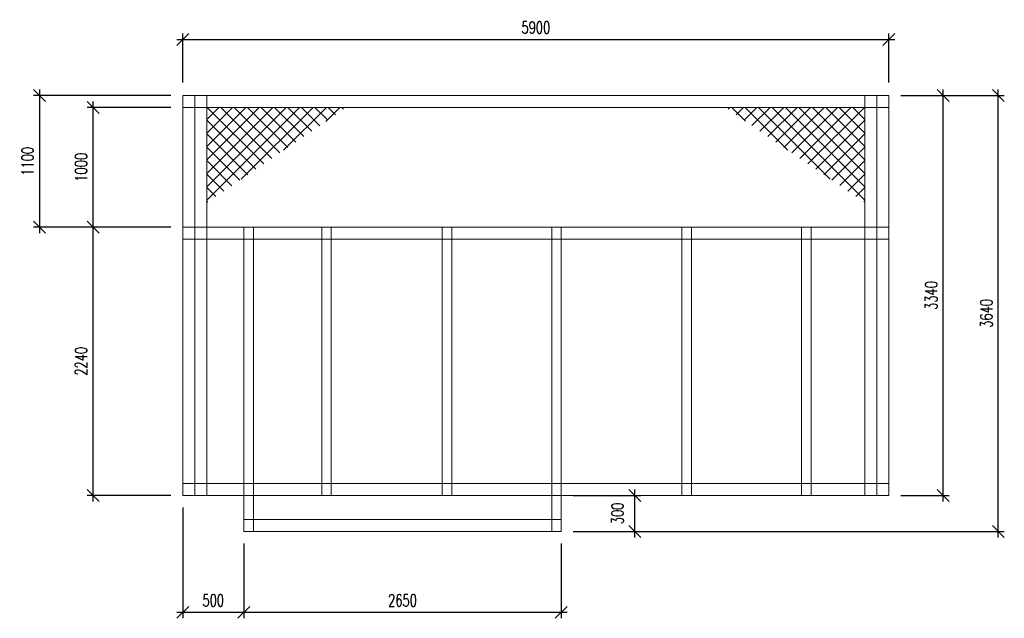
# Model space of a CAD drawing. Header units: millimetres. Extents: x 87184 to 252143, y -43579 to -2495.
# Tile 1 of 10: x 87184 to 95404, y -27050 to -22052. Entities that reach past the tile are written whole.
import ezdxf

# ---------------------------------------------------------------- set-up
doc = ezdxf.new("R2010")
doc.units = ezdxf.units.MM
doc.header["$LTSCALE"] = 200
doc.layers.get('Defpoints').update_dxf_attribs({"color": 140})
doc.layers.add('VZT-KOTY', color=2, linetype='Continuous', lineweight=25)
doc.layers.add('VZT-PŘÍVOD-TENKÉ', color=4, linetype='Continuous')
doc.styles.add('AR-KOTY', font='simplex', dxfattribs={"width": 0.7})
doc.dimstyles.new('VZT50', dxfattribs={"dimscale": 50, "dimtxt": 2, "dimasz": 2, "dimexe": 1, "dimexo": 2, "dimgap": 1, "dimtad": 1, "dimtoh": 1, "dimdec": 0, "dimzin": 0, "dimdsep": 46, "dimtxsty": 'AR-KOTY', "dimblk1": 'OBLIQUE', "dimblk2": 'OBLIQUE', "dimsah": 1, "dimcen": 1, "dimdle": 1, "dimclrt": 256, "dimadec": 0, "dimazin": 0, "dimtfac": 1, "dimtdec": 0, "dimtmove": 2, "dimatfit": 3, "dimldrblk": 'OBLIQUE', "dimfxl": 0, "dimtolj": 1, "dimtzin": 0, "dimarcsym": 0})
pattern_1 = [(45, (7190.76, -25975.98), (-56.1266, 56.1266), []), (135, (7190.76, -25975.98), (-56.1266, -56.1266), [])]

# ---------------------------------------------------------------- blocks, each defined once
blk = doc.blocks.new('_OBLIQUE')
at = {"color": 0, "linetype": 'ByBlock'}
blk.add_line((-0.5, -0.5), (0.5, 0.5), dxfattribs=at)
blk = doc.blocks.new('*D56')
at = {"layer": 'Defpoints', "color": 0, "linetype": 'Continuous', "ltscale": 0.5, "transparency": 16777216}
for p in [(87796.7, -23784), (88545.8, -23784), (88545.8, -26024)]:
    blk.add_point(p, dxfattribs=at)
at = {"layer": 'VZT-KOTY', "color": 0, "linetype": 'Continuous', "lineweight": -2, "ltscale": 0.5, "transparency": 16777216}
for p, q in [((87796.7, -26074), (87796.7, -23734)), ((88445.8, -23784), (87746.7, -23784)), ((88445.8, -26024), (87746.7, -26024))]:
    blk.add_line(p, q, dxfattribs=at)
at = {"layer": 'VZT-KOTY', "color": 0, "linetype": 'Continuous', "lineweight": -2, "ltscale": 0.5, "transparency": 16777216, "xscale": 100, "yscale": 100, "zscale": 100}
for p, rotation in [((87796.7, -23784), 90), ((87796.7, -26024), 270)]:
    blk.add_blockref('_OBLIQUE', p, dxfattribs=dict(at, rotation=rotation))
at = {"layer": 'VZT-KOTY', "linetype": 'Continuous', "lineweight": 18, "ltscale": 0.5, "transparency": 16777216, "insert": (87696.7, -24904), "char_height": 100, "attachment_point": 5, "rotation": 90, "style": 'AR-KOTY'}
blk.add_mtext('\\A1;2240', dxfattribs=at)
blk = doc.blocks.new('*D57')
at = {"layer": 'Defpoints', "color": 0, "linetype": 'Continuous', "ltscale": 0.5, "transparency": 16777216}
for p in [(87796.7, -22784), (88545.8, -22784), (88545.8, -23784)]:
    blk.add_point(p, dxfattribs=at)
at = {"layer": 'VZT-KOTY', "color": 0, "linetype": 'Continuous', "lineweight": -2, "ltscale": 0.5, "transparency": 16777216}
for p, q in [((87796.7, -23834), (87796.7, -22734)), ((88445.8, -22784), (87746.7, -22784)), ((88445.8, -23784), (87746.7, -23784))]:
    blk.add_line(p, q, dxfattribs=at)
at = {"layer": 'VZT-KOTY', "color": 0, "linetype": 'Continuous', "lineweight": -2, "ltscale": 0.5, "transparency": 16777216, "xscale": 100, "yscale": 100, "zscale": 100}
for p, rotation in [((87796.7, -22784), 90), ((87796.7, -23784), 270)]:
    blk.add_blockref('_OBLIQUE', p, dxfattribs=dict(at, rotation=rotation))
at = {"layer": 'VZT-KOTY', "linetype": 'Continuous', "lineweight": 18, "ltscale": 0.5, "transparency": 16777216, "insert": (87696.7, -23284), "char_height": 100, "attachment_point": 5, "rotation": 90, "style": 'AR-KOTY'}
blk.add_mtext('\\A1;1000', dxfattribs=at)
blk = doc.blocks.new('*D58')
at = {"layer": 'Defpoints', "color": 0, "linetype": 'Continuous', "ltscale": 0.5, "transparency": 16777216}
for p in [(88545.8, -22684), (87350, -23784), (88545.8, -23784)]:
    blk.add_point(p, dxfattribs=at)
at = {"layer": 'VZT-KOTY', "color": 0, "linetype": 'Continuous', "lineweight": -2, "ltscale": 0.5, "transparency": 16777216}
for p, q in [((88445.8, -22684), (87300, -22684)), ((87350, -22634), (87350, -23834)), ((88445.8, -23784), (87300, -23784))]:
    blk.add_line(p, q, dxfattribs=at)
at = {"layer": 'VZT-KOTY', "color": 0, "linetype": 'Continuous', "lineweight": -2, "ltscale": 0.5, "transparency": 16777216, "xscale": 100, "yscale": 100, "zscale": 100}
for p, rotation in [((87350, -22684), 90), ((87350, -23784), 270)]:
    blk.add_blockref('_OBLIQUE', p, dxfattribs=dict(at, rotation=rotation))
at = {"layer": 'VZT-KOTY', "linetype": 'Continuous', "lineweight": 18, "ltscale": 0.5, "transparency": 16777216, "insert": (87250, -23234), "char_height": 100, "attachment_point": 5, "rotation": 90, "style": 'AR-KOTY'}
blk.add_mtext('\\A1;1100', dxfattribs=at)
blk = doc.blocks.new('*D59')
at = {"layer": 'Defpoints', "color": 0, "linetype": 'Continuous', "ltscale": 0.5, "transparency": 16777216}
for p in [(88545.8, -26024), (89054.8, -26324), (89054.8, -27000)]:
    blk.add_point(p, dxfattribs=at)
at = {"layer": 'VZT-KOTY', "color": 0, "linetype": 'Continuous', "lineweight": -2, "ltscale": 0.5, "transparency": 16777216}
for p, q in [((88545.8, -26124), (88545.8, -27050)), ((89054.8, -26424), (89054.8, -27050)), ((88495.8, -27000), (89104.8, -27000))]:
    blk.add_line(p, q, dxfattribs=at)
at = {"layer": 'VZT-KOTY', "color": 0, "linetype": 'Continuous', "lineweight": -2, "ltscale": 0.5, "transparency": 16777216, "xscale": 100, "yscale": 100, "zscale": 100, "rotation": 180}
blk.add_blockref('_OBLIQUE', (88545.8, -27000), dxfattribs=at)
at = {"layer": 'VZT-KOTY', "color": 0, "linetype": 'Continuous', "lineweight": -2, "ltscale": 0.5, "transparency": 16777216, "xscale": 100, "yscale": 100, "zscale": 100}
blk.add_blockref('_OBLIQUE', (89054.8, -27000), dxfattribs=at)
at = {"layer": 'VZT-KOTY', "linetype": 'Continuous', "lineweight": 18, "ltscale": 0.5, "transparency": 16777216, "insert": (88800.3, -26900), "char_height": 100, "attachment_point": 5, "style": 'AR-KOTY'}
blk.add_mtext('\\A1;500', dxfattribs=at)
blk = doc.blocks.new('*D55')
at = {"layer": 'Defpoints', "color": 0, "linetype": 'Continuous', "ltscale": 0.5, "transparency": 16777216}
for p in [(94440.8, -22217.5), (88545.8, -22677.4), (94440.8, -22677.4)]:
    blk.add_point(p, dxfattribs=at)
at = {"layer": 'VZT-KOTY', "color": 0, "linetype": 'Continuous', "lineweight": -2, "ltscale": 0.5, "transparency": 16777216}
for p, q in [((88545.8, -22577.4), (88545.8, -22167.5)), ((94440.8, -22577.4), (94440.8, -22167.5)), ((88495.8, -22217.5), (94490.8, -22217.5))]:
    blk.add_line(p, q, dxfattribs=at)
at = {"layer": 'VZT-KOTY', "color": 0, "linetype": 'Continuous', "lineweight": -2, "ltscale": 0.5, "transparency": 16777216, "xscale": 100, "yscale": 100, "zscale": 100, "rotation": 180}
blk.add_blockref('_OBLIQUE', (88545.8, -22217.5), dxfattribs=at)
at = {"layer": 'VZT-KOTY', "color": 0, "linetype": 'Continuous', "lineweight": -2, "ltscale": 0.5, "transparency": 16777216, "xscale": 100, "yscale": 100, "zscale": 100}
blk.add_blockref('_OBLIQUE', (94440.8, -22217.5), dxfattribs=at)
at = {"layer": 'VZT-KOTY', "linetype": 'Continuous', "lineweight": 18, "ltscale": 0.5, "transparency": 16777216, "insert": (91493.3, -22117.5), "char_height": 100, "attachment_point": 5, "style": 'AR-KOTY'}
blk.add_mtext('\\A1;5900', dxfattribs=at)
blk = doc.blocks.new('*D60')
at = {"layer": 'Defpoints', "color": 0, "linetype": 'Continuous', "ltscale": 0.5, "transparency": 16777216}
for p in [(89054.8, -26324), (91705.8, -26324), (91705.8, -27000)]:
    blk.add_point(p, dxfattribs=at)
at = {"layer": 'VZT-KOTY', "color": 0, "linetype": 'Continuous', "lineweight": -2, "ltscale": 0.5, "transparency": 16777216}
for p, q in [((89054.8, -26424), (89054.8, -27050)), ((91705.8, -26424), (91705.8, -27050)), ((89004.8, -27000), (91755.8, -27000))]:
    blk.add_line(p, q, dxfattribs=at)
at = {"layer": 'VZT-KOTY', "color": 0, "linetype": 'Continuous', "lineweight": -2, "ltscale": 0.5, "transparency": 16777216, "xscale": 100, "yscale": 100, "zscale": 100, "rotation": 180}
blk.add_blockref('_OBLIQUE', (89054.8, -27000), dxfattribs=at)
at = {"layer": 'VZT-KOTY', "color": 0, "linetype": 'Continuous', "lineweight": -2, "ltscale": 0.5, "transparency": 16777216, "xscale": 100, "yscale": 100, "zscale": 100}
blk.add_blockref('_OBLIQUE', (91705.8, -27000), dxfattribs=at)
at = {"layer": 'VZT-KOTY', "linetype": 'Continuous', "lineweight": 18, "ltscale": 0.5, "transparency": 16777216, "insert": (90380.3, -26900), "char_height": 100, "attachment_point": 5, "style": 'AR-KOTY'}
blk.add_mtext('\\A1;2650', dxfattribs=at)
blk = doc.blocks.new('*D61')
at = {"layer": 'Defpoints', "color": 0, "linetype": 'Continuous', "ltscale": 0.5, "transparency": 16777216}
for p in [(94440.8, -22684), (94894.3, -22684), (94440.8, -26024)]:
    blk.add_point(p, dxfattribs=at)
at = {"layer": 'VZT-KOTY', "color": 0, "linetype": 'Continuous', "lineweight": -2, "ltscale": 0.5, "transparency": 16777216}
for p, q in [((94540.8, -22684), (94944.3, -22684)), ((94894.3, -26074), (94894.3, -22634)), ((94540.8, -26024), (94944.3, -26024))]:
    blk.add_line(p, q, dxfattribs=at)
at = {"layer": 'VZT-KOTY', "color": 0, "linetype": 'Continuous', "lineweight": -2, "ltscale": 0.5, "transparency": 16777216, "xscale": 100, "yscale": 100, "zscale": 100}
for p, rotation in [((94894.3, -22684), 90), ((94894.3, -26024), 270)]:
    blk.add_blockref('_OBLIQUE', p, dxfattribs=dict(at, rotation=rotation))
at = {"layer": 'VZT-KOTY', "linetype": 'Continuous', "lineweight": 18, "ltscale": 0.5, "transparency": 16777216, "insert": (94794.3, -24354), "char_height": 100, "attachment_point": 5, "rotation": 90, "style": 'AR-KOTY'}
blk.add_mtext('\\A1;3340', dxfattribs=at)
blk = doc.blocks.new('*D62')
at = {"layer": 'Defpoints', "color": 0, "linetype": 'Continuous', "ltscale": 0.5, "transparency": 16777216}
for p in [(91705.8, -26024), (92318.6, -26024), (91705.8, -26324)]:
    blk.add_point(p, dxfattribs=at)
at = {"layer": 'VZT-KOTY', "color": 0, "linetype": 'Continuous', "lineweight": -2, "ltscale": 0.5, "transparency": 16777216}
for p, q in [((91805.8, -26024), (92368.6, -26024)), ((92318.6, -26374), (92318.6, -25974)), ((91805.8, -26324), (92368.6, -26324))]:
    blk.add_line(p, q, dxfattribs=at)
at = {"layer": 'VZT-KOTY', "color": 0, "linetype": 'Continuous', "lineweight": -2, "ltscale": 0.5, "transparency": 16777216, "xscale": 100, "yscale": 100, "zscale": 100}
for p, rotation in [((92318.6, -26024), 90), ((92318.6, -26324), 270)]:
    blk.add_blockref('_OBLIQUE', p, dxfattribs=dict(at, rotation=rotation))
at = {"layer": 'VZT-KOTY', "linetype": 'Continuous', "lineweight": 18, "ltscale": 0.5, "transparency": 16777216, "insert": (92174.9, -26174), "char_height": 100, "attachment_point": 5, "rotation": 90, "style": 'AR-KOTY'}
blk.add_mtext('\\A1;300', dxfattribs=at)
blk = doc.blocks.new('*D63')
at = {"layer": 'Defpoints', "color": 0, "linetype": 'Continuous', "ltscale": 0.5, "transparency": 16777216}
for p in [(94440.8, -22684), (95353.9, -22684), (91705.8, -26324)]:
    blk.add_point(p, dxfattribs=at)
at = {"layer": 'VZT-KOTY', "color": 0, "linetype": 'Continuous', "lineweight": -2, "ltscale": 0.5, "transparency": 16777216}
for p, q in [((94540.8, -22684), (95403.9, -22684)), ((95353.9, -26374), (95353.9, -22634)), ((91805.8, -26324), (95403.9, -26324))]:
    blk.add_line(p, q, dxfattribs=at)
at = {"layer": 'VZT-KOTY', "color": 0, "linetype": 'Continuous', "lineweight": -2, "ltscale": 0.5, "transparency": 16777216, "xscale": 100, "yscale": 100, "zscale": 100}
for p, rotation in [((95353.9, -22684), 90), ((95353.9, -26324), 270)]:
    blk.add_blockref('_OBLIQUE', p, dxfattribs=dict(at, rotation=rotation))
at = {"layer": 'VZT-KOTY', "linetype": 'Continuous', "lineweight": 18, "ltscale": 0.5, "transparency": 16777216, "insert": (95253.9, -24504), "char_height": 100, "attachment_point": 5, "rotation": 90, "style": 'AR-KOTY'}
blk.add_mtext('\\A1;3640', dxfattribs=at)

msp = doc.modelspace()

# ---------------------------------------------------------------- hatches: boundary and pattern name
at = {"layer": 'VZT-PŘÍVOD-TENKÉ', "linetype": 'Continuous', "lineweight": 18, "ltscale": 0.5}
h = msp.add_hatch(dxfattribs=at)
h.set_pattern_fill('ANSI37', color=256, scale=25)
h.set_pattern_definition(pattern_1)
h.paths.add_polyline_path([(88745.8, -22784), (89912.5, -22784), (88745.8, -23580.3)])
h = msp.add_hatch(dxfattribs=at)
h.set_pattern_fill('ANSI37', color=256, scale=25)
h.set_pattern_definition(pattern_1)
h.paths.add_polyline_path([(94240.8, -22784), (93074.1, -22784), (94240.8, -23580.3)])

# ---------------------------------------------------------------- linework, layer by layer
for p, q in [((88545.8, -22684), (94440.8, -22684)), ((88545.8, -26024), (88545.8, -22684)), ((88645.8, -26024), (88645.8, -22684)), ((88745.8, -26024), (88745.8, -22684)), ((94240.8, -26024), (94240.8, -22684)), ((94340.8, -26024), (94340.8, -22684)), ((94440.8, -26024), (94440.8, -22684)), ((88545.8, -22784), (94440.8, -22784)), ((88545.8, -23784), (94440.8, -23784)), ((89054.8, -23784), (89054.8, -26024)), ((89134.8, -23784), (89134.8, -26024)), ((89705.8, -23784), (89705.8, -26024)), ((89785.8, -23784), (89785.8, -26024)), ((90711.2, -23784), (90711.2, -26024)), ((90791.2, -23784), (90791.2, -26024)), ((91625.8, -23784), (91625.8, -26024)), ((91705.8, -23784), (91705.8, -26024)), ((92711.2, -23784), (92711.2, -26024)), ((92791.2, -23784), (92791.2, -26024)), ((93711.2, -23784), (93711.2, -26024)), ((93791.2, -23784), (93791.2, -26024)), ((88545.8, -23884), (94440.8, -23884)), ((88545.8, -25924), (94440.8, -25924)), ((88545.8, -26024), (94440.8, -26024)), ((89054.8, -26024), (89054.8, -26324)), ((89134.8, -26024), (89134.8, -26324)), ((91625.8, -26024), (91625.8, -26324)), ((91705.8, -26024), (91705.8, -26324)), ((89054.8, -26224), (91705.8, -26224)), ((89054.8, -26324), (91705.8, -26324))]:
    msp.add_line(p, q, dxfattribs=at)

# ---------------------------------------------------------------- dimensions: what is measured, and where the dimension line sits
at = {"layer": 'VZT-KOTY', "linetype": 'Continuous', "lineweight": 18, "ltscale": 0.5}
for base, p1, p2, text, picture, middle in [((94440.8, -22217.5), (88545.8, -22677.4), (94440.8, -22677.4), '5900', '*D55', (91493.3, -22117.5)), ((89054.8, -27000), (88545.8, -26024), (89054.8, -26324), '500', '*D59', (88800.3, -26900)), ((91705.8, -27000), (89054.8, -26324), (91705.8, -26324), '2650', '*D60', (90380.3, -26900))]:
    dim = msp.add_linear_dim(base=base, p1=p1, p2=p2, text=text, dimstyle='VZT50', dxfattribs=at)
    dim.commit()
    dim.dimension.update_dxf_attribs({"geometry": picture, "text_midpoint": middle})
for base, p1, p2, picture, middle in [((87350, -23784), (88545.8, -22684), (88545.8, -23784), '*D58', (87250, -23234)), ((95353.9, -22684), (91705.8, -26324), (94440.8, -22684), '*D63', (95253.9, -24504)), ((94894.3, -22684), (94440.8, -26024), (94440.8, -22684), '*D61', (94794.3, -24354)), ((87796.7, -22784), (88545.8, -23784), (88545.8, -22784), '*D57', (87696.7, -23284)), ((87796.7, -23784), (88545.8, -26024), (88545.8, -23784), '*D56', (87696.7, -24904))]:
    dim = msp.add_linear_dim(base=base, p1=p1, p2=p2, angle=90, dimstyle='VZT50', dxfattribs=at)
    dim.commit()
    dim.dimension.update_dxf_attribs({"geometry": picture, "text_midpoint": middle})
dim = msp.add_linear_dim(base=(92318.6, -26024), p1=(91705.8, -26324), p2=(91705.8, -26024), angle=90, dimstyle='VZT50', dxfattribs=at)
dim.commit()
dim.dimension.update_dxf_attribs({"geometry": '*D62', "text_midpoint": (92174.9, -26174), "dimtype": 160})

doc.saveas('drawing.dxf')
